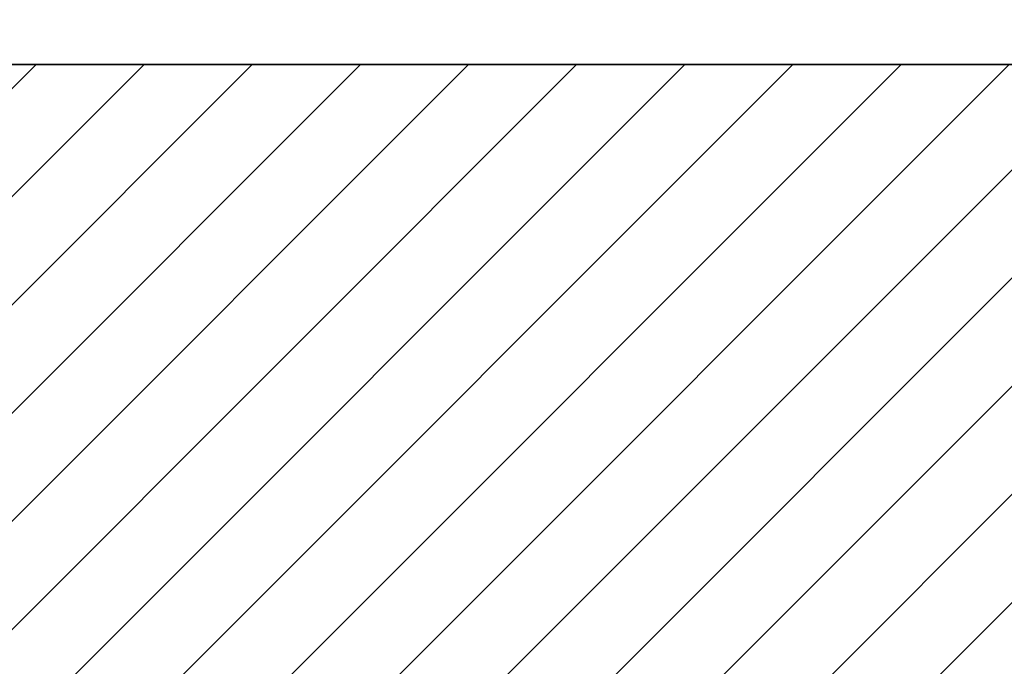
# Model space of a CAD drawing. Header units: millimetres. Extents: x -587 to 358276, y -26688 to 221215.
# Tile 123 of 256: x 9187 to 9236, y 10379 to 10411. Entities that reach past the tile are written whole.
import ezdxf

# ---------------------------------------------------------------- set-up
doc = ezdxf.new("R2010")
doc.units = ezdxf.units.MM
doc.header["$MEASUREMENT"] = 0
doc.layers.add('A_istniejące ściany', color=7, linetype='Continuous', lineweight=35)
doc.layers.add('l.wypełnien', color=253, linetype='Continuous', lineweight=5)

msp = doc.modelspace()

# ---------------------------------------------------------------- hatches: boundary and pattern name
at = {"layer": 'l.wypełnien'}
h = msp.add_hatch(dxfattribs=at)
h.set_pattern_fill('ANSI31', color=256, scale=30, style=0)
h.set_pattern_definition([(45, (0, 6.0705), (-2.6516504, 2.6516504), [])])
h.paths.add_polyline_path([(8887.185, 10290.907), (8887.185, 10545.867), (8932.185, 10545.867), (8932.185, 10408.593), (9059.57, 10408.593), (9368.185, 10408.593), (9394.225, 10408.593), (9416.719, 10408.593), (9416.719, 10365.413), (9405.312, 10365.413), (9376.249, 10365.413), (8932.185, 10365.413), (8932.185, 10290.907)])
h.paths.add_polyline_path([(9871.185, 10808.06), (9871.185, 10798.06), (9878.225, 10798.06), (9890.225, 10798.06), (10052.225, 10798.06), (10052.225, 10570.593), (10066.225, 10570.593), (10066.225, 10712.066), (10066.225, 10717.997), (10066.225, 10718.055), (10066.225, 10734.805), (10066.225, 10771.305), (10066.225, 10782.066), (10066.225, 10787.997), (10066.225, 10788.055), (10066.225, 10787.997), (10066.225, 10782.066), (10066.222, 10782.066), (10066.225, 10787.997), (10066.225, 10788.055), (10066.225, 10798.06), (10125.492, 10798.06), (10125.492, 10814.147), (10125.492, 10826), (10125.492, 10840.393), (10058.805, 10840.393), (9924.185, 10840.393), (9924.185, 10868.393), (9879.185, 10868.393), (9879.185, 10840.393), (9871.185, 10840.393), (9871.185, 10808.06)])
h.paths.add_polyline_path([(9570.472, 10800.593), (9731.225, 10800.593), (9731.225, 10737.593), (9748.225, 10737.593), (9748.225, 10800.06), (9768.185, 10800.06), (9768.185, 10808.06), (9781.185, 10808.06), (9781.185, 10840.393), (9769.779, 10840.393), (9645.185, 10840.393), (9645.185, 10839.593), (9604.185, 10839.593), (9570.472, 10839.593)])
h.paths.add_polyline_path([(9394.225, 10800.593), (9428.472, 10800.593), (9428.472, 10839.593), (9388.185, 10839.593), (9388.185, 10800.593), (9394.225, 10800.593)])
h.paths.add_polyline_path([(9428.472, 10800.593), (9428.472, 10839.593), (9448.472, 10839.593), (9448.472, 10800.593)])
h.paths.add_polyline_path([(9550.472, 10800.593), (9570.472, 10800.593), (9570.472, 10839.593), (9550.472, 10839.593)])
h.paths.add_polyline_path([(9368.185, 10800.593), (9388.185, 10800.593), (9388.185, 10839.593), (9368.185, 10839.593)])
h.paths.add_polyline_path([(9604.185, 10839.593), (9604.185, 10855.393), (9645.185, 10855.393), (9645.185, 10839.593)])
h.paths.add_polyline_path([(9368.185, 10428.593), (9368.185, 10408.593), (9394.225, 10408.593), (9394.225, 10428.593)])
h.paths.add_polyline_path([(9368.185, 10780.593), (9394.225, 10780.593), (9394.225, 10800.593), (9368.185, 10800.593)])

# ---------------------------------------------------------------- linework, layer by layer
at = {"layer": 'A_istniejące ściany', "color": 7}
msp.add_lwpolyline([(9368.185, 10408.593), (9059.57, 10408.593), (8932.185, 10408.593)], dxfattribs=at)

doc.saveas('drawing.dxf')
